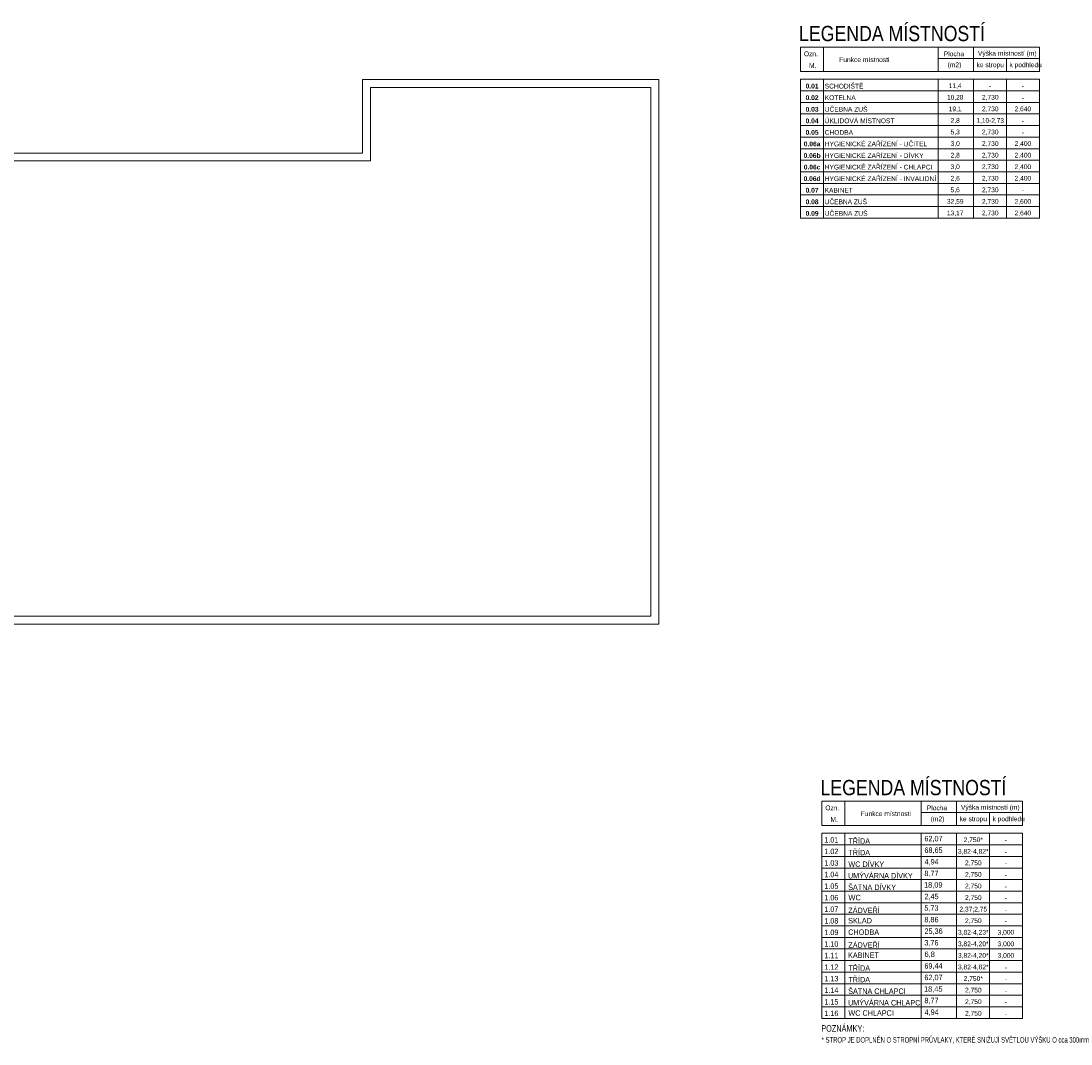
# Model space of a CAD drawing. Header units: millimetres. Extents: x -17045 to 252927, y -178787 to -18768.
# Tile 39 of 46: x 13102 to 37169, y -148677 to -125218. Entities that reach past the tile are written whole.
import ezdxf

# ---------------------------------------------------------------- set-up
doc = ezdxf.new("R2010")
doc.units = ezdxf.units.MM
doc.header["$LTSCALE"] = 10
for name, color, linetype, lineweight in [('1.NP - SLEPY_nové$0$LEGENDA MÍSTNOSTÍ', 9, 'Continuous', 9), ('1.PP - SLEPY_nové$0$1.PP - NÁVRH', 9, 'Continuous', 9), ('1.PP - SLEPY_nové$0$LEGENDA MÍSTNOSTÍ', 9, 'Continuous', 9), ('V-tvarovky', 1, 'Continuous', 70)]:
    doc.layers.add(name, color=color, linetype=linetype, lineweight=lineweight)
doc.styles.add('1.NP - SLEPY_nové$0$ARIAL', font='arial.ttf')
doc.styles.add('1.NP - SLEPY_nové$0$MtXpl_Arial_Black', font='txt')
doc.styles.add('1.PP - SLEPY_nové$0$ARIAL', font='arial.ttf')

# ---------------------------------------------------------------- blocks, each defined once
blk = doc.blocks.new('1.NP - SLEPY_nové')
at = {"layer": '1.NP - SLEPY_nové$0$LEGENDA MÍSTNOSTÍ', "color": 9, "linetype": 'Continuous', "lineweight": 9, "ltscale": 0.1}
for p, q in [((27524, -33393), (27524, -32836)), ((32125, -32836), (27524, -32836)), ((28055, -32836), (28055, -33393)), ((28055, -33393), (28055, -32836)), ((29802, -33393), (29802, -32836)), ((30609, -33393), (30609, -32836)), ((32125, -33101), (32125, -32836)), ((32125, -33393), (32125, -32836)), ((29802, -33101), (32125, -33101)), ((31367, -33393), (31367, -33101)), ((32125, -33101), (32125, -33393)), ((32125, -33393), (27524, -33393)), ((27524, -33576), (28055, -33576)), ((27524, -33841), (27524, -33576)), ((28055, -33576), (28055, -33841)), ((28055, -33841), (28055, -33576)), ((28055, -33576), (29802, -33576)), ((29802, -33841), (29802, -33576)), ((29802, -33576), (30609, -33576)), ((30609, -33841), (30609, -33576)), ((30609, -33576), (31367, -33576)), ((31367, -33576), (31367, -33841)), ((31367, -33841), (31367, -33576)), ((31367, -33576), (32125, -33576)), ((32125, -33841), (32125, -33576)), ((27524, -33841), (28055, -33841)), ((27524, -34106), (27524, -33841)), ((27524, -33841), (28055, -33841)), ((28055, -33841), (28055, -34106)), ((28055, -34106), (28055, -33841)), ((28055, -33841), (29802, -33841)), ((28055, -33841), (29802, -33841)), ((29802, -33841), (30609, -33841)), ((29802, -34106), (29802, -33841)), ((29802, -33841), (30609, -33841)), ((30609, -33841), (31367, -33841)), ((30609, -34106), (30609, -33841)), ((30609, -33841), (31367, -33841)), ((31367, -33841), (32125, -33841)), ((31367, -33841), (31367, -34106)), ((31367, -34106), (31367, -33841)), ((31367, -33841), (32125, -33841)), ((32125, -34106), (32125, -33841)), ((27524, -34106), (28055, -34106)), ((27524, -34372), (27524, -34106)), ((27524, -34106), (28055, -34106)), ((28055, -34106), (28055, -34372)), ((28055, -34372), (28055, -34106)), ((28055, -34106), (29802, -34106)), ((28055, -34106), (29802, -34106)), ((29802, -34106), (30609, -34106)), ((29802, -34372), (29802, -34106)), ((29802, -34106), (30609, -34106)), ((30609, -34106), (31367, -34106)), ((30609, -34372), (30609, -34106)), ((30609, -34106), (31367, -34106)), ((31367, -34106), (32125, -34106)), ((31367, -34106), (31367, -34372)), ((31367, -34372), (31367, -34106)), ((31367, -34106), (32125, -34106)), ((32125, -34372), (32125, -34106)), ((27524, -34372), (28055, -34372)), ((27524, -34637), (27524, -34372)), ((27524, -34372), (28055, -34372)), ((28055, -34372), (28055, -34637)), ((28055, -34637), (28055, -34372)), ((28055, -34372), (29802, -34372)), ((28055, -34372), (29802, -34372)), ((29802, -34372), (30609, -34372)), ((29802, -34637), (29802, -34372)), ((29802, -34372), (30609, -34372)), ((30609, -34372), (31367, -34372)), ((30609, -34637), (30609, -34372)), ((30609, -34372), (31367, -34372)), ((31367, -34372), (31367, -34637)), ((31367, -34637), (31367, -34372)), ((31367, -34372), (32125, -34372)), ((31367, -34372), (32125, -34372)), ((32125, -34637), (32125, -34372)), ((27524, -34637), (28055, -34637)), ((27524, -34902), (27524, -34637)), ((27524, -34637), (28055, -34637)), ((28055, -34637), (28055, -34902)), ((28055, -34902), (28055, -34637)), ((28055, -34637), (29802, -34637)), ((28055, -34637), (29802, -34637)), ((29802, -34637), (30609, -34637)), ((29802, -34902), (29802, -34637)), ((29802, -34637), (30609, -34637)), ((30609, -34637), (31367, -34637)), ((30609, -34902), (30609, -34637)), ((30609, -34637), (31367, -34637)), ((31367, -34637), (32125, -34637)), ((31367, -34637), (31367, -34902)), ((31367, -34902), (31367, -34637)), ((31367, -34637), (32125, -34637)), ((32125, -34902), (32125, -34637)), ((27524, -34902), (28055, -34902)), ((27524, -35167), (27524, -34902)), ((27524, -34902), (28055, -34902)), ((28055, -34902), (28055, -35167)), ((28055, -35167), (28055, -34902)), ((28055, -34902), (29802, -34902)), ((28055, -34902), (29802, -34902)), ((29802, -34902), (30609, -34902)), ((29802, -35167), (29802, -34902)), ((29802, -34902), (30609, -34902)), ((30609, -34902), (31367, -34902)), ((30609, -35167), (30609, -34902)), ((30609, -34902), (31367, -34902)), ((31367, -34902), (32125, -34902)), ((31367, -34902), (31367, -35167)), ((31367, -35167), (31367, -34902)), ((31367, -34902), (32125, -34902)), ((32125, -35167), (32125, -34902)), ((27524, -35167), (28055, -35167)), ((27524, -35433), (27524, -35167)), ((27524, -35167), (28055, -35167)), ((28055, -35167), (28055, -35433)), ((28055, -35433), (28055, -35167)), ((28055, -35167), (29802, -35167)), ((28055, -35167), (29802, -35167)), ((29802, -35167), (30609, -35167)), ((29802, -35433), (29802, -35167)), ((29802, -35167), (30609, -35167)), ((30609, -35167), (31367, -35167)), ((30609, -35433), (30609, -35167)), ((30609, -35167), (31367, -35167)), ((31367, -35167), (32125, -35167)), ((31367, -35167), (31367, -35433)), ((31367, -35433), (31367, -35167)), ((31367, -35167), (32125, -35167)), ((32125, -35433), (32125, -35167)), ((27524, -35698), (27524, -35433)), ((27524, -35433), (28055, -35433)), ((27524, -35433), (28055, -35433)), ((28055, -35433), (28055, -35698)), ((28055, -35698), (28055, -35433)), ((28055, -35433), (29802, -35433)), ((28055, -35433), (29802, -35433)), ((29802, -35698), (29802, -35433)), ((29802, -35433), (30609, -35433)), ((29802, -35433), (30609, -35433)), ((30609, -35698), (30609, -35433)), ((30609, -35433), (31367, -35433)), ((30609, -35433), (31367, -35433)), ((31367, -35433), (32125, -35433)), ((31367, -35433), (31367, -35698)), ((31367, -35698), (31367, -35433)), ((31367, -35433), (32125, -35433)), ((32125, -35698), (32125, -35433)), ((27524, -35698), (28055, -35698)), ((27524, -35963), (27524, -35698)), ((27524, -35698), (28055, -35698)), ((28055, -35698), (28055, -35963)), ((28055, -35963), (28055, -35698)), ((28055, -35698), (29802, -35698)), ((28055, -35698), (29802, -35698)), ((29802, -35698), (30609, -35698)), ((29802, -35963), (29802, -35698)), ((29802, -35698), (30609, -35698)), ((30609, -35698), (31367, -35698)), ((30609, -35963), (30609, -35698)), ((30609, -35698), (31367, -35698)), ((31367, -35698), (31367, -35963)), ((31367, -35963), (31367, -35698)), ((31367, -35698), (32125, -35698)), ((31367, -35698), (32125, -35698)), ((32125, -35963), (32125, -35698)), ((27524, -35963), (28055, -35963)), ((27524, -36228), (27524, -35963)), ((27524, -35963), (28055, -35963)), ((28055, -35963), (28055, -36228)), ((28055, -36228), (28055, -35963)), ((28055, -35963), (29802, -35963)), ((28055, -35963), (29802, -35963)), ((29802, -35963), (30609, -35963)), ((29802, -36228), (29802, -35963)), ((29802, -35963), (30609, -35963)), ((30609, -35963), (31367, -35963)), ((30609, -36228), (30609, -35963)), ((30609, -35963), (31367, -35963)), ((31367, -35963), (32125, -35963)), ((31367, -35963), (31367, -36228)), ((31367, -36228), (31367, -35963)), ((31367, -35963), (32125, -35963)), ((32125, -36228), (32125, -35963)), ((27524, -36228), (28055, -36228)), ((27524, -36494), (27524, -36228)), ((27524, -36228), (28055, -36228)), ((28055, -36228), (28055, -36494)), ((28055, -36494), (28055, -36228)), ((28055, -36228), (29802, -36228)), ((28055, -36228), (29802, -36228)), ((29802, -36228), (30609, -36228)), ((29802, -36494), (29802, -36228)), ((29802, -36228), (30609, -36228)), ((30609, -36228), (31367, -36228)), ((30609, -36494), (30609, -36228)), ((30609, -36228), (31367, -36228)), ((31367, -36228), (32125, -36228)), ((31367, -36228), (31367, -36494)), ((31367, -36494), (31367, -36228)), ((31367, -36228), (32125, -36228)), ((32125, -36494), (32125, -36228)), ((27524, -36494), (28055, -36494)), ((27524, -36759), (27524, -36494)), ((27524, -36494), (28055, -36494)), ((28055, -36494), (28055, -36759)), ((28055, -36759), (28055, -36494)), ((28055, -36494), (29802, -36494)), ((28055, -36494), (29802, -36494)), ((29802, -36494), (30609, -36494)), ((29802, -36759), (29802, -36494)), ((29802, -36494), (30609, -36494)), ((30609, -36494), (31367, -36494)), ((30609, -36759), (30609, -36494)), ((30609, -36494), (31367, -36494)), ((31367, -36494), (32125, -36494)), ((31367, -36494), (31367, -36759)), ((31367, -36759), (31367, -36494)), ((31367, -36494), (32125, -36494)), ((32125, -36759), (32125, -36494)), ((27524, -36759), (28055, -36759)), ((27524, -37024), (27524, -36759)), ((28055, -36759), (29802, -36759)), ((28055, -36759), (28055, -37024)), ((28055, -37024), (28055, -36759)), ((29802, -36759), (30609, -36759)), ((29802, -36759), (30609, -36759)), ((29802, -37024), (29802, -36759)), ((29802, -36759), (30609, -36759)), ((30609, -36759), (31367, -36759)), ((30609, -36759), (31367, -36759)), ((30609, -37024), (30609, -36759)), ((30609, -36759), (31367, -36759)), ((31367, -36759), (32125, -36759)), ((31367, -36759), (31367, -37024)), ((31367, -37024), (31367, -36759)), ((31367, -36759), (32125, -36759)), ((32125, -37024), (32125, -36759)), ((27524, -37024), (28055, -37024)), ((27524, -37289), (27524, -37024)), ((27524, -37024), (28055, -37024)), ((28055, -37024), (29802, -37024)), ((28055, -37024), (29802, -37024)), ((28055, -37024), (28055, -37289)), ((28055, -37289), (28055, -37024)), ((29802, -37024), (30609, -37024)), ((29802, -37289), (29802, -37024)), ((29802, -37024), (30609, -37024)), ((30609, -37024), (31367, -37024)), ((30609, -37289), (30609, -37024)), ((30609, -37024), (31367, -37024)), ((31367, -37024), (32125, -37024)), ((31367, -37024), (31367, -37289)), ((31367, -37289), (31367, -37024)), ((31367, -37024), (32125, -37024)), ((32125, -37289), (32125, -37024)), ((27524, -37289), (28055, -37289)), ((27524, -37555), (27524, -37289)), ((27524, -37289), (28055, -37289)), ((28055, -37289), (29802, -37289)), ((28055, -37289), (29802, -37289)), ((28055, -37289), (28055, -37555)), ((28055, -37555), (28055, -37289)), ((29802, -37289), (30609, -37289)), ((29802, -37555), (29802, -37289)), ((29802, -37289), (30609, -37289)), ((30609, -37289), (31367, -37289)), ((30609, -37555), (30609, -37289)), ((30609, -37289), (31367, -37289)), ((31367, -37289), (32125, -37289)), ((31367, -37289), (31367, -37555)), ((31367, -37555), (31367, -37289)), ((31367, -37289), (32125, -37289)), ((32125, -37555), (32125, -37289)), ((27524, -37555), (28055, -37555)), ((27524, -37820), (27524, -37555)), ((27524, -37555), (28055, -37555)), ((28055, -37555), (29802, -37555)), ((28055, -37555), (29802, -37555)), ((28055, -37555), (28055, -37820)), ((28055, -37820), (28055, -37555)), ((29802, -37555), (30609, -37555)), ((29802, -37820), (29802, -37555)), ((29802, -37555), (30609, -37555)), ((30609, -37555), (31367, -37555)), ((30609, -37820), (30609, -37555)), ((30609, -37555), (31367, -37555)), ((31367, -37555), (32125, -37555)), ((31367, -37555), (31367, -37820)), ((31367, -37820), (31367, -37555)), ((31367, -37555), (32125, -37555)), ((32125, -37820), (32125, -37555)), ((27524, -37820), (28055, -37820)), ((27524, -37820), (28055, -37820)), ((28055, -37820), (29802, -37820)), ((29802, -37820), (30609, -37820)), ((30609, -37820), (31367, -37820)), ((31367, -37820), (32125, -37820))]:
    blk.add_line(p, q, dxfattribs=at)
at = {"layer": '1.NP - SLEPY_nové$0$LEGENDA MÍSTNOSTÍ', "color": 9, "lineweight": 9, "ltscale": 0.1}
for s, height, style, width, p in [('LEGENDA MÍSTNOSTÍ', 350, '1.NP - SLEPY_nové$0$ARIAL', 0.83, (27494, -32702)), ('Ozn.', 109, '1.NP - SLEPY_nové$0$ARIAL', 0.99, (27605, -33047)), ('M.', 109, '1.NP - SLEPY_nové$0$ARIAL', 0.99, (27724, -33314)), ('k podhledu', 109, '1.NP - SLEPY_nové$0$ARIAL', 0.91, (31437, -33299)), ('1.01', 125, '1.NP - SLEPY_nové$0$MtXpl_Arial_Black', 0.87, (27581, -33788)), ('TŘÍDA', 125, '1.NP - SLEPY_nové$0$ARIAL', 0.87, (28132, -33816)), ('62,07', 125, '1.NP - SLEPY_nové$0$ARIAL', 0.87, (29876, -33760)), ('1.02', 125, '1.NP - SLEPY_nové$0$MtXpl_Arial_Black', 0.87, (27581, -34053)), ('TŘÍDA', 125, '1.NP - SLEPY_nové$0$ARIAL', 0.87, (28132, -34081)), ('68,65', 125, '1.NP - SLEPY_nové$0$ARIAL', 0.87, (29876, -34025)), ('4,94', 125, '1.NP - SLEPY_nové$0$ARIAL', 0.87, (29880, -34290)), ('1.03', 125, '1.NP - SLEPY_nové$0$MtXpl_Arial_Black', 0.87, (27581, -34318)), ('WC DÍVKY', 125, '1.NP - SLEPY_nové$0$ARIAL', 0.87, (28133, -34346)), ('1.04', 125, '1.NP - SLEPY_nové$0$MtXpl_Arial_Black', 0.87, (27581, -34583)), ('UMÝVÁRNA DÍVKY', 125, '1.NP - SLEPY_nové$0$ARIAL', 0.87, (28123, -34611)), ('8,77', 125, '1.NP - SLEPY_nové$0$ARIAL', 0.87, (29876, -34556)), ('1.05', 125, '1.NP - SLEPY_nové$0$MtXpl_Arial_Black', 0.87, (27581, -34849)), ('ŠATNA DÍVKY', 125, '1.NP - SLEPY_nové$0$ARIAL', 0.87, (28128, -34876)), ('18,09', 125, '1.NP - SLEPY_nové$0$ARIAL', 0.85, (29866, -34821)), ('1.06', 125, '1.NP - SLEPY_nové$0$MtXpl_Arial_Black', 0.87, (27581, -35114)), ('WC', 125, '1.NP - SLEPY_nové$0$ARIAL', 0.86, (28133, -35111)), ('2,45', 125, '1.NP - SLEPY_nové$0$ARIAL', 0.87, (29877, -35086)), ('1.07', 125, '1.NP - SLEPY_nové$0$MtXpl_Arial_Black', 0.87, (27581, -35379)), ('ZÁDVEŘÍ', 125, '1.NP - SLEPY_nové$0$ARIAL', 0.87, (28132, -35405)), ('5,73', 125, '1.NP - SLEPY_nové$0$ARIAL', 0.87, (29875, -35351)), ('1.08', 125, '1.NP - SLEPY_nové$0$MtXpl_Arial_Black', 0.87, (27581, -35645)), ('SKLAD', 125, '1.NP - SLEPY_nové$0$ARIAL', 0.87, (28128, -35641)), ('8,86', 125, '1.NP - SLEPY_nové$0$ARIAL', 0.87, (29876, -35617)), ('1.09', 125, '1.NP - SLEPY_nové$0$MtXpl_Arial_Black', 0.87, (27581, -35910)), ('CHODBA', 125, '1.NP - SLEPY_nové$0$ARIAL', 0.87, (28128, -35906)), ('25,36', 125, '1.NP - SLEPY_nové$0$ARIAL', 0.87, (29877, -35882)), ('1.10', 125, '1.NP - SLEPY_nové$0$MtXpl_Arial_Black', 0.87, (27581, -36175)), ('ZÁDVEŘÍ', 125, '1.NP - SLEPY_nové$0$ARIAL', 0.87, (28132, -36200)), ('3,76', 125, '1.NP - SLEPY_nové$0$ARIAL', 0.87, (29875, -36147)), ('1.11', 125, '1.NP - SLEPY_nové$0$MtXpl_Arial_Black', 0.87, (27581, -36440)), ('KABINET', 125, '1.NP - SLEPY_nové$0$ARIAL', 0.87, (28124, -36433)), ('6,8', 125, '1.NP - SLEPY_nové$0$ARIAL', 0.86, (29876, -36412)), ('1.12', 125, '1.NP - SLEPY_nové$0$MtXpl_Arial_Black', 0.87, (27581, -36706)), ('TŘÍDA', 125, '1.NP - SLEPY_nové$0$ARIAL', 0.87, (28132, -36729)), ('69,44', 125, '1.NP - SLEPY_nové$0$ARIAL', 0.87, (29876, -36678)), ('62,07', 125, '1.NP - SLEPY_nové$0$ARIAL', 0.87, (29876, -36943)), ('1.13', 125, '1.NP - SLEPY_nové$0$MtXpl_Arial_Black', 0.87, (27581, -36971)), ('TŘÍDA', 125, '1.NP - SLEPY_nové$0$ARIAL', 0.87, (28132, -36994)), ('1.14', 125, '1.NP - SLEPY_nové$0$MtXpl_Arial_Black', 0.87, (27581, -37236)), ('ŠATNA CHLAPCI', 125, '1.NP - SLEPY_nové$0$ARIAL', 0.87, (28128, -37258)), ('18,45', 125, '1.NP - SLEPY_nové$0$ARIAL', 0.85, (29866, -37208)), ('1.15', 125, '1.NP - SLEPY_nové$0$MtXpl_Arial_Black', 0.87, (27581, -37502)), ('UMÝVÁRNA CHLAPCI', 125, '1.NP - SLEPY_nové$0$ARIAL', 0.87, (28123, -37524)), ('8,77', 125, '1.NP - SLEPY_nové$0$ARIAL', 0.87, (29876, -37473)), ('1.16', 125, '1.NP - SLEPY_nové$0$MtXpl_Arial_Black', 0.87, (27581, -37767)), ('WC CHLAPCI', 125, '1.NP - SLEPY_nové$0$ARIAL', 0.87, (28133, -37759)), ('4,94', 125, '1.NP - SLEPY_nové$0$ARIAL', 0.87, (29880, -37739)), ('POZNÁMKY:', 150, '1.NP - SLEPY_nové$0$ARIAL', 0.769231, (27511, -38125)), ('* STROP JE DOPLNĚN O STROPNÍ PRŮVLAKY, KTERÉ SNIŽUJÍ SVĚTLOU VÝŠKU O cca 300mm', 125, '1.NP - SLEPY_nové$0$ARIAL', 0.769231, (27519, -38375))]:
    blk.add_text(s, height=height, dxfattribs=dict(at, style=style, width=width)).set_placement(p)
at = {"layer": '1.NP - SLEPY_nové$0$LEGENDA MÍSTNOSTÍ', "color": 9, "lineweight": 9, "ltscale": 0.1, "style": '1.NP - SLEPY_nové$0$ARIAL'}
for s, height, p in [('Plocha', 109, (29931, -33047)), ('Výška místností (m)', 108.97, (30713, -33033)), ('Funkce místnosti', 108.97, (28416, -33180)), ('(m2)', 109, (30020, -33299)), ('ke stropu', 109, (30683, -33299)), ('2,750*', 109, (30776, -33777)), ('3,82-4,82*', 109, (30644, -34043)), ('2,750', 109, (30806, -34308)), ('2,750', 109, (30806, -34573)), ('2,750', 109, (30806, -34838)), ('2,750', 109, (30806, -35104)), ('2,37;2,75', 109, (30679, -35369)), ('2,750', 109, (30806, -35634)), ('3,82-4,23*', 109, (30644, -35899)), ('3,82-4,20*', 109, (30644, -36165)), ('3,82-4,20*', 109, (30644, -36430)), ('3,82-4,82*', 109, (30644, -36695)), ('2,750*', 109, (30776, -36960)), ('2,750', 109, (30806, -37226)), ('2,750', 109, (30806, -37491)), ('2,750', 109, (30806, -37756))]:
    blk.add_text(s, height=height, dxfattribs=at).set_placement(p)
at = {"layer": '1.NP - SLEPY_nové$0$LEGENDA MÍSTNOSTÍ', "color": 9, "linetype": 'Continuous', "lineweight": 9, "ltscale": 0.1, "attachment_point": 5, "style": '1.NP - SLEPY_nové$0$ARIAL'}
for s, insert, char_height, width in [('\\W0.97;-', (31743, -33734), 109, 103.82), ('\\W0.97;-', (31743, -33999), 109, 103.82), ('\\W0.97;-', (31743, -34264), 109, 103.82), ('\\W0.97;-', (31743, -34529), 109, 103.82), ('\\W0.97;-', (31743, -34795), 109, 103.82), ('\\W0.97;-', (31743, -35060), 109, 103.82), ('\\W0.97;-', (31743, -35325), 109, 103.82), ('\\W0.97;-', (31743, -35590), 109, 103.82), ('\\W1.00;3,000', (31743, -35856), 108.97, 437.85), ('\\W1.00;3,000', (31743, -36121), 108.97, 437.85), ('\\W1.00;3,000', (31743, -36386), 108.97, 437.85), ('\\W0.97;-', (31743, -36651), 109, 103.82), ('\\W0.97;-', (31743, -36917), 109, 103.82), ('\\W0.97;-', (31743, -37182), 109, 103.82), ('\\W0.97;-', (31743, -37447), 109, 103.82), ('\\W0.97;-', (31743, -37712), 109, 103.82)]:
    blk.add_mtext(s, dxfattribs=dict(at, insert=insert, char_height=char_height, width=width))
blk = doc.blocks.new('1.PP - SLEPY_nové')
at = {"layer": '1.PP - SLEPY_nové$0$1.PP - NÁVRH', "color": 9, "linetype": 'Continuous', "lineweight": 9, "ltscale": 0.1}
for p, q in [((23787, -45292), (16997, -45292)), ((16997, -45292), (16997, -46977)), ((23607, -45472), (17177, -45472)), ((17177, -45472), (17177, -47157)), ((23607, -57597), (23607, -45472)), ((23787, -57777), (23787, -45292)), ((16997, -46977), (5337, -46977)), ((17177, -47157), (6825, -47157)), ((9169, -57597), (8052, -57597)), ((9169, -57597), (23607, -57597)), ((8012, -57777), (23787, -57777))]:
    blk.add_line(p, q, dxfattribs=at)
at = {"layer": '1.PP - SLEPY_nové$0$LEGENDA MÍSTNOSTÍ', "color": 9, "linetype": 'Continuous', "lineweight": 9, "ltscale": 0.1}
for p, q in [((27032, -45102), (27032, -44545)), ((32514, -44545), (27032, -44545)), ((27564, -44545), (27564, -45102)), ((27564, -45102), (27564, -44545)), ((30190, -45102), (30190, -44545)), ((30997, -45102), (30997, -44545)), ((32514, -44810), (32514, -44545)), ((32514, -45102), (32514, -44545)), ((30190, -44810), (32514, -44810)), ((31755, -45102), (31755, -44810)), ((32514, -44810), (32514, -45102)), ((32514, -45102), (27032, -45102)), ((27032, -45284), (27564, -45284)), ((27032, -45550), (27032, -45284)), ((27564, -45284), (27564, -45550)), ((27564, -45550), (27564, -45284)), ((27564, -45284), (30190, -45284)), ((30190, -45550), (30190, -45284)), ((30190, -45284), (30997, -45284)), ((30997, -45550), (30997, -45284)), ((30997, -45284), (31755, -45284)), ((31755, -45284), (31755, -45550)), ((31755, -45550), (31755, -45284)), ((31755, -45284), (32514, -45284)), ((32514, -45550), (32514, -45284)), ((27032, -45550), (27564, -45550)), ((27032, -45815), (27032, -45550)), ((27032, -45550), (27564, -45550)), ((27564, -45550), (30190, -45550)), ((27564, -45550), (27564, -45815)), ((27564, -45815), (27564, -45550)), ((27564, -45550), (30190, -45550)), ((30190, -45550), (30997, -45550)), ((30190, -45815), (30190, -45550)), ((30190, -45550), (30997, -45550)), ((30997, -45550), (31755, -45550)), ((30997, -45815), (30997, -45550)), ((30997, -45550), (31755, -45550)), ((31755, -45550), (32514, -45550)), ((31755, -45550), (31755, -45815)), ((31755, -45815), (31755, -45550)), ((31755, -45550), (32514, -45550)), ((32514, -45815), (32514, -45550)), ((27032, -45815), (27564, -45815)), ((27032, -46080), (27032, -45815)), ((27032, -45815), (27564, -45815)), ((27564, -45815), (30190, -45815)), ((27564, -45815), (27564, -46080)), ((27564, -46080), (27564, -45815)), ((27564, -45815), (30190, -45815)), ((30190, -45815), (30997, -45815)), ((30190, -46080), (30190, -45815)), ((30190, -45815), (30997, -45815)), ((30997, -45815), (31755, -45815)), ((30997, -46080), (30997, -45815)), ((30997, -45815), (31755, -45815)), ((31755, -45815), (31755, -46080)), ((31755, -46080), (31755, -45815)), ((31755, -45815), (32514, -45815)), ((31755, -45815), (32514, -45815)), ((32514, -46080), (32514, -45815)), ((27032, -46080), (27564, -46080)), ((27032, -46345), (27032, -46080)), ((27032, -46080), (27564, -46080)), ((27564, -46080), (30190, -46080)), ((27564, -46080), (27564, -46345)), ((27564, -46345), (27564, -46080)), ((27564, -46080), (30190, -46080)), ((30190, -46080), (30997, -46080)), ((30190, -46345), (30190, -46080)), ((30190, -46080), (30997, -46080)), ((30997, -46080), (31755, -46080)), ((30997, -46345), (30997, -46080)), ((30997, -46080), (31755, -46080)), ((31755, -46080), (31755, -46345)), ((31755, -46345), (31755, -46080)), ((31755, -46080), (32514, -46080)), ((31755, -46080), (32514, -46080)), ((32514, -46345), (32514, -46080)), ((27032, -46345), (27564, -46345)), ((27032, -46611), (27032, -46345)), ((27032, -46345), (27564, -46345)), ((27564, -46345), (30190, -46345)), ((27564, -46345), (27564, -46611)), ((27564, -46611), (27564, -46345)), ((27564, -46345), (30190, -46345)), ((30190, -46345), (30997, -46345)), ((30190, -46611), (30190, -46345)), ((30190, -46345), (30997, -46345)), ((30997, -46345), (31755, -46345)), ((30997, -46611), (30997, -46345)), ((30997, -46345), (31755, -46345)), ((31755, -46345), (32514, -46345)), ((31755, -46345), (31755, -46611)), ((31755, -46611), (31755, -46345)), ((31755, -46345), (32514, -46345)), ((32514, -46611), (32514, -46345)), ((27032, -46611), (27564, -46611)), ((27032, -46876), (27032, -46611)), ((27032, -46611), (27564, -46611)), ((27564, -46611), (30190, -46611)), ((27564, -46611), (27564, -46876)), ((27564, -46876), (27564, -46611)), ((27564, -46611), (30190, -46611)), ((30190, -46611), (30997, -46611)), ((30190, -46876), (30190, -46611)), ((30190, -46611), (30997, -46611)), ((30997, -46611), (31755, -46611)), ((30997, -46876), (30997, -46611)), ((30997, -46611), (31755, -46611)), ((31755, -46611), (31755, -46876)), ((31755, -46876), (31755, -46611)), ((31755, -46611), (32514, -46611)), ((31755, -46611), (32514, -46611)), ((32514, -46876), (32514, -46611)), ((27032, -46876), (27564, -46876)), ((27032, -47141), (27032, -46876)), ((27032, -46876), (27564, -46876)), ((27564, -46876), (30190, -46876)), ((27564, -46876), (27564, -47141)), ((27564, -47141), (27564, -46876)), ((27564, -46876), (30190, -46876)), ((30190, -46876), (30997, -46876)), ((30190, -47141), (30190, -46876)), ((30190, -46876), (30997, -46876)), ((30997, -46876), (31755, -46876)), ((30997, -47141), (30997, -46876)), ((30997, -46876), (31755, -46876)), ((31755, -46876), (32514, -46876)), ((31755, -46876), (31755, -47141)), ((31755, -47141), (31755, -46876)), ((31755, -46876), (32514, -46876)), ((32514, -47141), (32514, -46876)), ((27032, -47141), (27564, -47141)), ((27032, -47406), (27032, -47141)), ((27032, -47141), (27564, -47141)), ((27564, -47141), (30190, -47141)), ((27564, -47141), (27564, -47406)), ((27564, -47406), (27564, -47141)), ((27564, -47141), (30190, -47141)), ((30190, -47141), (30997, -47141)), ((30190, -47406), (30190, -47141)), ((30190, -47141), (30997, -47141)), ((30997, -47141), (31755, -47141)), ((30997, -47406), (30997, -47141)), ((30997, -47141), (31755, -47141)), ((31755, -47141), (32514, -47141)), ((31755, -47141), (31755, -47406)), ((31755, -47406), (31755, -47141)), ((31755, -47141), (32514, -47141)), ((32514, -47406), (32514, -47141)), ((27032, -47406), (27564, -47406)), ((27032, -47672), (27032, -47406)), ((27032, -47406), (27564, -47406)), ((27564, -47406), (30190, -47406)), ((27564, -47406), (27564, -47672)), ((27564, -47672), (27564, -47406)), ((27564, -47406), (30190, -47406)), ((30190, -47406), (30997, -47406)), ((30190, -47672), (30190, -47406)), ((30190, -47406), (30997, -47406)), ((30997, -47406), (31755, -47406)), ((30997, -47672), (30997, -47406)), ((30997, -47406), (31755, -47406)), ((31755, -47406), (31755, -47672)), ((31755, -47672), (31755, -47406)), ((31755, -47406), (32514, -47406)), ((31755, -47406), (32514, -47406)), ((32514, -47672), (32514, -47406)), ((27032, -47937), (27032, -47672)), ((27032, -47672), (27564, -47672)), ((27032, -47672), (27564, -47672)), ((27564, -47672), (27564, -47937)), ((27564, -47937), (27564, -47672)), ((27564, -47672), (30190, -47672)), ((27564, -47672), (30190, -47672)), ((30190, -47937), (30190, -47672)), ((30190, -47672), (30997, -47672)), ((30190, -47672), (30997, -47672)), ((30997, -47937), (30997, -47672)), ((30997, -47672), (31755, -47672)), ((30997, -47672), (31755, -47672)), ((31755, -47672), (31755, -47937)), ((31755, -47937), (31755, -47672)), ((31755, -47672), (32514, -47672)), ((31755, -47672), (32514, -47672)), ((32514, -47937), (32514, -47672)), ((27032, -48202), (27032, -47937)), ((27032, -47937), (27564, -47937)), ((27032, -47937), (27564, -47937)), ((27564, -47937), (27564, -48202)), ((27564, -48202), (27564, -47937)), ((27564, -47937), (30190, -47937)), ((27564, -47937), (30190, -47937)), ((30190, -48202), (30190, -47937)), ((30190, -47937), (30997, -47937)), ((30190, -47937), (30997, -47937)), ((30997, -48202), (30997, -47937)), ((30997, -47937), (31755, -47937)), ((30997, -47937), (31755, -47937)), ((31755, -47937), (32514, -47937)), ((31755, -47937), (31755, -48202)), ((31755, -48202), (31755, -47937)), ((31755, -47937), (32514, -47937)), ((32514, -48202), (32514, -47937)), ((27032, -48467), (27032, -48202)), ((27032, -48202), (27564, -48202)), ((27032, -48202), (27564, -48202)), ((27564, -48202), (27564, -48467)), ((27564, -48467), (27564, -48202)), ((27564, -48202), (30190, -48202)), ((27564, -48202), (30190, -48202)), ((30190, -48467), (30190, -48202)), ((30190, -48202), (30997, -48202)), ((30190, -48202), (30997, -48202)), ((30997, -48467), (30997, -48202)), ((30997, -48202), (31755, -48202)), ((30997, -48202), (31755, -48202)), ((31755, -48202), (32514, -48202)), ((31755, -48202), (31755, -48467)), ((31755, -48467), (31755, -48202)), ((31755, -48202), (32514, -48202)), ((32514, -48467), (32514, -48202)), ((27032, -48467), (27564, -48467)), ((27564, -48467), (30190, -48467)), ((30190, -48467), (30997, -48467)), ((30997, -48467), (31755, -48467)), ((31755, -48467), (32514, -48467))]:
    blk.add_line(p, q, dxfattribs=at)
at = {"layer": '1.PP - SLEPY_nové$0$LEGENDA MÍSTNOSTÍ', "color": 9, "lineweight": 9, "ltscale": 0.1, "style": '1.PP - SLEPY_nové$0$ARIAL'}
for s, height, width, p in [('LEGENDA MÍSTNOSTÍ', 350, 0.83, (27002, -44410)), ('Ozn.', 109, 0.99, (27114, -44755)), ('M.', 109, 0.99, (27232, -45022)), ('k podhledu', 109, 0.91, (31825, -45007))]:
    blk.add_text(s, height=height, dxfattribs=dict(at, width=width)).set_placement(p)
for s, height, p in [('Funkce místnosti', 108.97, (27924, -44889)), ('Plocha', 109, (30320, -44756)), ('Výška místností (m)', 108.97, (31102, -44742)), ('(m2)', 109, (30409, -45007)), ('ke stropu', 109, (31071, -45007))]:
    blk.add_text(s, height=height, dxfattribs=at).set_placement(p)
at = {"layer": '1.PP - SLEPY_nové$0$LEGENDA MÍSTNOSTÍ', "color": 9, "linetype": 'Continuous', "lineweight": 9, "ltscale": 0.1, "style": '1.PP - SLEPY_nové$0$ARIAL'}
for s, insert, char_height, width, attachment_point in [('\\A1;{\\fArial|i0|b1;\\H108.970467;\\W1.000000;\\C7;0.01}\\P', (27301, -45442), 108.97, 350.89, 5), ('\\W1.00;SCHODIŠTĚ', (27590, -45442), 108.97, 944.46, 4), ('\\W0.95;11,4', (30581, -45442), 108.97, 349.47, 5), ('\\W0.97;-', (31380, -45442), 109, 103.82, 5), ('\\W0.97;-', (32132, -45442), 109, 103.82, 5), ('\\A1;{\\fArial|i0|b1;\\H108.970467;\\W1.000000;\\C7;0.02}\\P', (27301, -45707), 108.97, 352.38, 5), ('\\W1.00;KOTELNA', (27590, -45707), 108.97, 766.45, 4), ('\\W0.98;10,28', (30581, -45707), 108.97, 436.67, 5), ('\\W1.00;2,730', (31384, -45707), 108.97, 437.85, 5), ('\\W0.97;-', (32132, -45707), 109, 103.82, 5), ('\\A1;{\\fArial|i0|b1;\\H108.970467;\\W1.000000;\\C7;0.03}\\P', (27301, -45973), 108.97, 352.38, 5), ('\\W1.00;UČEBNA ZUŠ', (27590, -45973), 108.97, 1038.98, 4), ('\\W0.95;19,1', (30581, -45973), 108.97, 349.47, 5), ('\\W1.00;2,730', (31384, -45973), 108.97, 437.85, 5), ('\\W1.00;2,640', (32132, -45973), 108.97, 437.85, 5), ('\\A1;{\\fArial|i0|b1;\\H108.970467;\\W1.000000;\\C7;0.04}\\P', (27301, -46238), 108.97, 352.38, 5), ('\\W1.00;ÚKLIDOVÁ MÍSTNOST', (27590, -46238), 108.97, 1654.57, 4), ('\\W1.00;2,8', (30581, -46238), 109, 266.84, 5), ('\\W0.98;1,10-2,73', (31384, -46238), 108.97, 699.85, 5), ('\\A1;{\\fArial|i0|b1;\\H108.970467;\\W1.000000;\\C7;0.05}\\P', (27301, -46503), 108.97, 352.38, 5), ('\\W1.00;CHODBA', (27590, -46503), 108.97, 708.43, 4), ('\\W1.00;5,3', (30581, -46503), 109, 266.84, 5), ('\\W1.00;2,730', (31384, -46503), 108.97, 437.85, 5), ('\\W0.97;-', (32132, -46238), 109, 103.82, 5), ('\\W1.00;HYGIENICKÉ ZAŘÍZENÍ - UČITEL', (27590, -46768), 108.97, 2408.3, 4), ('\\W0.97;-', (32132, -46503), 109, 103.82, 5), ('\\A1;{\\fArial|i0|b1;\\H108.970467;\\W1.000000;\\C7;0.06a}\\P', (27301, -46768), 108.97, 437.85, 5), ('\\W1.00;3,0', (30581, -46768), 109, 266.84, 5), ('\\W1.00;2,730', (31384, -46768), 108.97, 437.85, 5), ('\\W1.00;2,400', (32132, -46768), 108.97, 437.85, 5), ('\\A1;{\\fArial|i0|b1;\\H108.970467;\\W1.000000;\\C7;0.06b}\\P', (27301, -47034), 108.97, 446.15, 5), ('\\W1.00;HYGIENICKÉ ZAŘÍZENÍ - DÍVKY', (27590, -47034), 108.97, 2322.92, 4), ('\\W1.00;2,8', (30581, -47034), 109, 266.84, 5), ('\\W1.00;2,730', (31384, -47034), 108.97, 437.85, 5), ('\\W1.00;2,400', (32132, -47034), 108.97, 437.85, 5), ('\\A1;{\\fArial|i0|b1;\\H108.970467;\\W1.000000;\\C7;0.06c}\\P', (27301, -47299), 108.97, 439.09, 5), ('\\W1.00;HYGIENICKÉ ZAŘÍZENÍ - CHLAPCI', (27590, -47299), 108.97, 2528.2, 4), ('\\W1.00;3,0', (30581, -47299), 109, 266.84, 5), ('\\W1.00;2,730', (31384, -47299), 108.97, 437.85, 5), ('\\W1.00;2,400', (32132, -47299), 108.97, 437.85, 5), ('\\A1;{\\fArial|i0|b1;\\H108.970467;\\W1.000000;\\C7;0.06d}\\P', (27301, -47564), 108.97, 446.15, 5), ('\\W1.00;HYGIENICKÉ ZAŘÍZENÍ - INVALIDNÍ', (27590, -47564), 108.97, 2611.72, 4), ('\\W1.00;2,6', (30581, -47564), 109, 266.84, 5), ('\\W1.00;2,730', (31384, -47564), 108.97, 437.85, 5), ('\\W1.00;2,400', (32132, -47564), 108.97, 437.85, 5), ('\\A1;{\\fArial|i0|b1;\\H108.970467;\\W1.000000;\\C7;0.07}\\P', (27301, -47829), 108.97, 352.38, 5), ('\\W0.95;KABINET', (27590, -47829), 108.97, 672.81, 4), ('\\W1.00;5,6', (30581, -47829), 109, 266.84, 5), ('\\W1.00;2,730', (31384, -47829), 108.97, 437.85, 5), ('\\W0.97;-', (32132, -47829), 109, 103.82, 5), ('\\A1;{\\fArial|i0|b1;\\H108.970467;\\W1.000000;\\C7;0.08}\\P', (27301, -48095), 108.97, 352.38, 5), ('\\W0.95;UČEBNA ZUŠ', (27590, -48095), 108.97, 989.51, 4), ('\\W1.00;32,59', (30581, -48095), 108.97, 437.85, 5), ('\\W1.00;2,730', (31384, -48095), 108.97, 437.85, 5), ('\\W1.00;2,600', (32132, -48095), 108.97, 437.85, 5), ('\\A1;{\\fArial|i0|b1;\\H108.970467;\\W1.000000;\\C7;0.09}\\P', (27301, -48360), 108.97, 352.38, 5), ('\\W1.00;UČEBNA ZUŠ', (27590, -48360), 108.97, 1038.98, 4), ('\\W0.96;13,17', (30581, -48360), 108.97, 435.55, 5), ('\\W1.00;2,730', (31384, -48360), 108.97, 437.85, 5), ('\\W1.00;2,640', (32132, -48360), 108.97, 437.85, 5)]:
    blk.add_mtext(s, dxfattribs=dict(at, insert=insert, char_height=char_height, width=width, attachment_point=attachment_point))

msp = doc.modelspace()

# ---------------------------------------------------------------- block references
at = {"layer": 'V-tvarovky', "rotation": 0.0004583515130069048}
for name, p in [('1.PP - SLEPY_nové', (3933, -81271)), ('1.NP - SLEPY_nové', (3933, -110270))]:
    msp.add_blockref(name, p, dxfattribs=at)

doc.saveas('drawing.dxf')
